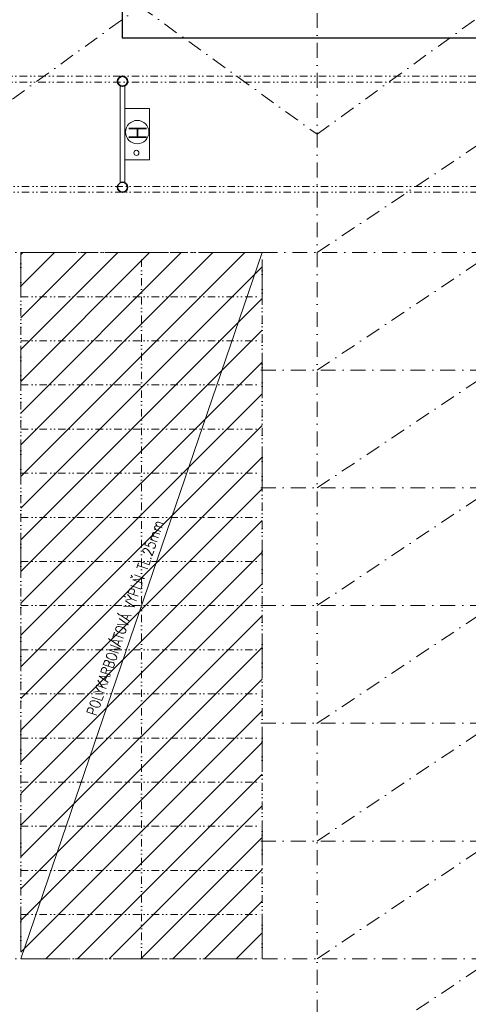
# Model space of a CAD drawing. Header units: millimetres. Extents: x -485339 to 350584, y -1189934 to 0.
# Tile 91 of 178: x -84934 to -77309, y -1056553 to -1039821. Entities that reach past the tile are written whole.
import ezdxf

# ---------------------------------------------------------------- set-up
doc = ezdxf.new("R2010")
doc.units = ezdxf.units.MM
doc.header["$LTSCALE"] = 10
for name, pattern in [('DASHDOT', [25.4, 12.7, -6.35, 0, -6.35]), ('DASHED', [19.05, 12.7, -6.35]), ('DĚLICÍ2', [15.875, 6.35, -3.175, 0, -3.175, 0, -3.175])]:
    doc.linetypes.add(name, pattern=pattern)
doc.layers.get('Defpoints').update_dxf_attribs({"color": 201})
for name, color, linetype, lineweight in [('N_popis', 10, 'Continuous', 18), ('N_světlíky', 250, 'DĚLICÍ2', 35), ('N_šrary', 10, 'Continuous', 18), ('PBŘ', 152, 'Continuous', 18), ('St_kóty', 132, 'Continuous', 18), ('St_sloupy_konstrukce haly', 5, 'Continuous', 35), ('St_čáry_nad', 250, 'DĚLICÍ2', 18), ('St_čáry_osy', 250, 'DASHDOT', 18)]:
    doc.layers.add(name, color=color, linetype=linetype, lineweight=lineweight)
doc.layers.add('VYBAVENÍ', color=222, linetype='Continuous')
doc.styles.add('ROMANS', font='romans.shx', dxfattribs={"width": 0.8})
doc.styles.get("Standard").update_dxf_attribs({"font": 'simplex.shx', "width": 0.8})
doc.dimstyles.new('stavebníM100', dxfattribs={"dimtxt": 165, "dimasz": 170, "dimexe": 150, "dimexo": 100, "dimgap": 30, "dimtad": 1, "dimdec": 0, "dimtxsty": 'Standard', "dimblk": 'OBLIQUE', "dimcen": -2.5, "dimdle": 150, "dimclrd": 256, "dimclre": 256, "dimclrt": 256, "dimadec": 4, "dimazin": 0, "dimtfac": 1, "dimtdec": 0, "dimtmove": 2, "dimatfit": 3, "dimldrblk": 'OBLIQUE', "dimfxl": 400, "dimfxlon": 1, "dimlwd": -1, "dimlwe": -1, "dimarcsym": 0})
doc.dimstyles.new('stavebníM100_modul', dxfattribs={"dimtxt": 250, "dimasz": 200, "dimexe": 150, "dimexo": 100, "dimgap": 30, "dimtad": 1, "dimdec": 0, "dimtxsty": 'Standard', "dimblk": 'DOT', "dimcen": -2.5, "dimdle": 150, "dimclrd": 256, "dimclre": 256, "dimclrt": 256, "dimadec": 4, "dimazin": 0, "dimtfac": 1, "dimtdec": 0, "dimtmove": 2, "dimatfit": 3, "dimldrblk": 'OBLIQUE', "dimfxl": 400, "dimfxlon": 1, "dimlwd": -1, "dimlwe": -1, "dimarcsym": 0})

# ---------------------------------------------------------------- blocks, each defined once
blk = doc.blocks.new('G$CD8A98CDB')
at = {"layer": 'St_sloupy_konstrukce haly', "color": 250, "lineweight": 18, "ltscale": 2}
for points in [[(-825, 0), (825, 0)], [(-825, -80), (825, -80)]]:
    blk.add_lwpolyline(points, dxfattribs=at)
at = {"layer": 'St_sloupy_konstrukce haly', "ltscale": 2}
for centre in [(-900, -40), (900, -40)]:
    blk.add_circle(centre, 85, dxfattribs=at)
blk = doc.blocks.new('G$CE3D3B369')
at = {"layer": 'St_čáry_osy', "linetype": 'ByBlock', "ltscale": 2}
blk.add_lwpolyline([(0, 0), (12000, 0), (12000, 4100), (0, 4100)], close=True, dxfattribs=at)
for points in [[(750, 4100), (750, 0)], [(1500, 4100), (1500, 0)], [(2250, 4100), (2250, 0)], [(3000, 4100), (3000, 0)], [(3750, 4100), (3750, 0)], [(4500, 4100), (4500, 0)], [(5250, 4100), (5250, 0)], [(6000, 4100), (6000, 0)], [(6750, 4100), (6750, 0)], [(7500, 4100), (7500, 0)], [(8250, 4100), (8250, 0)], [(9000, 4100), (9000, 0)], [(9750, 4100), (9750, 0)], [(10500, 4100), (10500, 0)], [(11250, 4100), (11250, 0)], [(0, 2050), (12000, 2050)]]:
    blk.add_lwpolyline(points, dxfattribs=at)
at = {"layer": 'St_čáry_osy', "ltscale": 2}
blk.add_lwpolyline([(12000, 4100), (12000, 0)], dxfattribs=at)
blk = doc.blocks.new('_Dot')
at = {"color": 0, "linetype": 'ByBlock', "lineweight": -2}
blk.add_line((-0.5, 0), (-1, 0), dxfattribs=at)
at = {"color": 0, "linetype": 'ByBlock', "const_width": 0.5}
blk.add_lwpolyline([(-0.25, 0, 1), (0.25, 0, 1)], format="xyb", close=True, dxfattribs=at)
blk = doc.blocks.new('*D5731')
at = {"layer": 'Defpoints', "color": 0}
for p in [(-83185, -1040868), (-71193, -1040782), (-83185, -1064041)]:
    blk.add_point(p, dxfattribs=at)
at = {"layer": 'St_kóty'}
for p, q in [((-83185, -1063641), (-83185, -1064191)), ((-71193, -1063641), (-71193, -1064191)), ((-71393, -1064041), (-82985, -1064041))]:
    blk.add_line(p, q, dxfattribs=at)
at = {"layer": 'St_kóty', "linetype": 'ByBlock', "xscale": 200, "yscale": 200, "zscale": 200, "rotation": 180}
blk.add_blockref('_Dot', (-83185, -1064041), dxfattribs=at)
at = {"layer": 'St_kóty', "linetype": 'ByBlock', "xscale": 200, "yscale": 200, "zscale": 200}
blk.add_blockref('_Dot', (-71193, -1064041), dxfattribs=at)
at = {"layer": 'St_kóty', "insert": (-77189, -1063886), "char_height": 250, "attachment_point": 5}
blk.add_mtext('11992', dxfattribs=at)
blk = doc.blocks.new('_OBLIQUE')
at = {"color": 0, "linetype": 'ByBlock'}
blk.add_line((-0.5, -0.5), (0.5, 0.5), dxfattribs=at)
blk = doc.blocks.new('*D5732')
at = {"layer": 'Defpoints', "color": 0}
for p in [(-95185, -1040868), (-83185, -1040868), (-95185, -1064041)]:
    blk.add_point(p, dxfattribs=at)
at = {"layer": 'St_kóty'}
for p, q in [((-95185, -1063641), (-95185, -1064191)), ((-83185, -1063641), (-83185, -1064191)), ((-83385, -1064041), (-94985, -1064041))]:
    blk.add_line(p, q, dxfattribs=at)
at = {"layer": 'St_kóty', "linetype": 'ByBlock', "xscale": 200, "yscale": 200, "zscale": 200, "rotation": 180}
blk.add_blockref('_Dot', (-95185, -1064041), dxfattribs=at)
at = {"layer": 'St_kóty', "linetype": 'ByBlock', "xscale": 200, "yscale": 200, "zscale": 200}
blk.add_blockref('_Dot', (-83185, -1064041), dxfattribs=at)
at = {"layer": 'St_kóty', "insert": (-89185, -1063886), "char_height": 250, "attachment_point": 5}
blk.add_mtext('12000', dxfattribs=at)
blk = doc.blocks.new('*D6628')
at = {"layer": 'Defpoints', "color": 0}
for p in [(-43625, -1042046), (-140555, -1060078), (-43625, -1065645)]:
    blk.add_point(p, dxfattribs=at)
at = {"layer": 'St_kóty'}
for p, q in [((-140555, -1065245), (-140555, -1065795)), ((-43625, -1065245), (-43625, -1065795)), ((-140705, -1065645), (-43475, -1065645))]:
    blk.add_line(p, q, dxfattribs=at)
at = {"layer": 'St_kóty', "linetype": 'ByBlock', "xscale": 170, "yscale": 170, "zscale": 170, "rotation": 180}
blk.add_blockref('_OBLIQUE', (-140555, -1065645), dxfattribs=at)
at = {"layer": 'St_kóty', "linetype": 'ByBlock', "xscale": 170, "yscale": 170, "zscale": 170}
blk.add_blockref('_OBLIQUE', (-43625, -1065645), dxfattribs=at)
at = {"layer": 'St_kóty', "insert": (-92090, -1065533), "char_height": 165, "attachment_point": 5}
blk.add_mtext('96930', dxfattribs=at)
blk = doc.blocks.new('*U8130')
at = {"layer": 'N_světlíky', "lineweight": 18, "ltscale": 10}
blk.add_lwpolyline([(-2050, -6000), (2050, -6000), (2050, 6000), (-2050, 6000)], close=True, dxfattribs=at)
blk = doc.blocks.new('*U8131')
at = {"layer": 'N_světlíky', "lineweight": 18, "ltscale": 10}
blk.add_blockref('*U8130', (48000, 0), dxfattribs=at)

msp = doc.modelspace()

# ---------------------------------------------------------------- hatches: boundary and pattern name
at = {"layer": 'N_šrary', "linetype": 'DASHED'}
h = msp.add_hatch(dxfattribs=at)
h.set_pattern_fill('ANSI31', color=256, scale=120)
h.set_pattern_definition([(45, (60019.06, -425258.4), (-269.40768, 269.40768), [])])
h.paths.add_polyline_path([(-84915.1, -1055777.6), (-80815.1, -1055777.6), (-80815.1, -1043777.6), (-84915.1, -1043777.6)])

# ---------------------------------------------------------------- linework, layer by layer
at = {"layer": 'N_popis'}
msp.add_lwpolyline([(-80815.1, -1043777.6), (-84915.1, -1055777.6)], dxfattribs=at)
at = {"layer": 'PBŘ', "ltscale": 40}
msp.add_lwpolyline([(-83144.9, -1042204.1), (-83144.9, -1041331.1), (-82725.3, -1041331.1), (-82725.3, -1042204.1)], close=True, dxfattribs=at)
msp.add_circle((-82936.3, -1041731), 198.6, dxfattribs=at)
at = {"layer": 'PBŘ', "extrusion": (0, 0, -1)}
msp.add_circle((82950.3, -1042083.8), 43.2, dxfattribs=at)
at = {"layer": 'St_čáry_nad', "ltscale": 2}
for points in [[(-43825.2, -1040782.6), (-139879.9, -1040782.6)], [(-43825.2, -1040882.6), (-139879.9, -1040882.6)], [(-74604.9, -1042652.6), (-139879.9, -1042652.6)], [(-74604.9, -1042752.6), (-139879.9, -1042752.6)]]:
    msp.add_lwpolyline(points, dxfattribs=at)
at = {"layer": 'St_čáry_osy', "ltscale": 2}
for points in [[(-79879.9, -1059777.6), (-79879.9, -992785.6)], [(-85879.9, -1041767.6), (-82884.2, -1039595.1), (-79879.9, -1041767.6)], [(-79879.9, -1041767.6), (-76884.2, -1039595.1), (-73879.9, -1041767.6)], [(-79879.9, -1043777.6), (-76884.2, -1041777.6), (-74604.9, -1043295)], [(-140254.9, -1043777.6), (-74504.9, -1043777.6)], [(-79879.9, -1045777.6), (-76884.2, -1043777.6), (-74604.9, -1045295)], [(-80834.2, -1045777.6), (-74504.9, -1045777.6)], [(-79879.9, -1047777.6), (-76884.2, -1045777.6), (-74604.9, -1047295)], [(-80834.2, -1047777.6), (-74504.9, -1047777.6)], [(-79879.9, -1049777.6), (-76884.2, -1047777.6), (-74604.9, -1049295)], [(-80834.2, -1049777.6), (-74505.5, -1049777.6)], [(-79879.9, -1051777.6), (-76884.2, -1049777.6), (-73879.9, -1051777.6)], [(-80834.2, -1051777.6), (-70504.9, -1051777.6)], [(-79879.9, -1053777.6), (-76884.2, -1051777.6), (-73879.9, -1053777.6)], [(-80834.2, -1053777.6), (-70504.9, -1053777.6)], [(-79879.9, -1055777.6), (-76884.2, -1053777.6), (-73879.9, -1055777.6)], [(-140254.9, -1055777.6), (-70504.9, -1055777.6)], [(-79879.9, -1057777.6), (-76884.2, -1055777.6), (-73879.9, -1057777.6)]]:
    msp.add_lwpolyline(points, dxfattribs=at)
at = {"layer": 'VYBAVENÍ'}
msp.add_lwpolyline([(-83195.1, -1040127), (-71195.1, -1040127), (-71195.1, -1036127), (-83195.1, -1036127)], close=True, dxfattribs=at)

# ---------------------------------------------------------------- block references
at = {"layer": 'N_světlíky', "lineweight": 18, "ltscale": 10}
msp.add_blockref('*U8131', (-130865.1, -1049777.6), dxfattribs=at)
at = {"layer": 'St_sloupy_konstrukce haly', "ltscale": 2, "rotation": 90}
msp.add_blockref('G$CD8A98CDB', (-83224.9, -1041767.6), dxfattribs=at)
at = {"layer": 'St_čáry_nad', "ltscale": 2, "rotation": 90}
msp.add_blockref('G$CE3D3B369', (-80815.1, -1055777.6), dxfattribs=at)

# ---------------------------------------------------------------- texts
at = {"layer": 'N_popis', "width": 0.8}
msp.add_text('POLYKARBONÁTOVÁ VÝPLŇ TL.25mm', height=180, rotation=70.83983, dxfattribs=at).set_placement((-83631.1, -1051665.1))
at = {"layer": 'PBŘ', "style": 'ROMANS', "width": 0.8}
msp.add_text('H', height=300, rotation=90, dxfattribs=at).set_placement((-82777, -1041856.6))

# ---------------------------------------------------------------- dimensions: what is measured, and where the dimension line sits
at = {"layer": 'St_kóty'}
for base, p1, p2, picture, middle in [((-95184.9, -1064041.5), (-83184.9, -1040867.6), (-95184.9, -1040867.6), '*D5732', (-89184.9, -1063886.5)), ((-83184.9, -1064041.5), (-71193, -1040782.2), (-83184.9, -1040867.6), '*D5731', (-77188.9, -1063886.5))]:
    dim = msp.add_linear_dim(base=base, p1=p1, p2=p2, dimstyle='stavebníM100_modul', dxfattribs=at)
    dim.commit()
    dim.dimension.update_dxf_attribs({"geometry": picture, "text_midpoint": middle})
dim = msp.add_linear_dim(base=(-43625.2, -1065645.1), p1=(-140554.9, -1060077.6), p2=(-43625.2, -1042045.8), dimstyle='stavebníM100', override={"dimtxsty": 'Standard', "dimldrblk": 'OBLIQUE'}, dxfattribs=at)
dim.commit()
dim.dimension.update_dxf_attribs({"geometry": '*D6628', "text_midpoint": (-92090, -1065532.6)})

doc.saveas('drawing.dxf')
